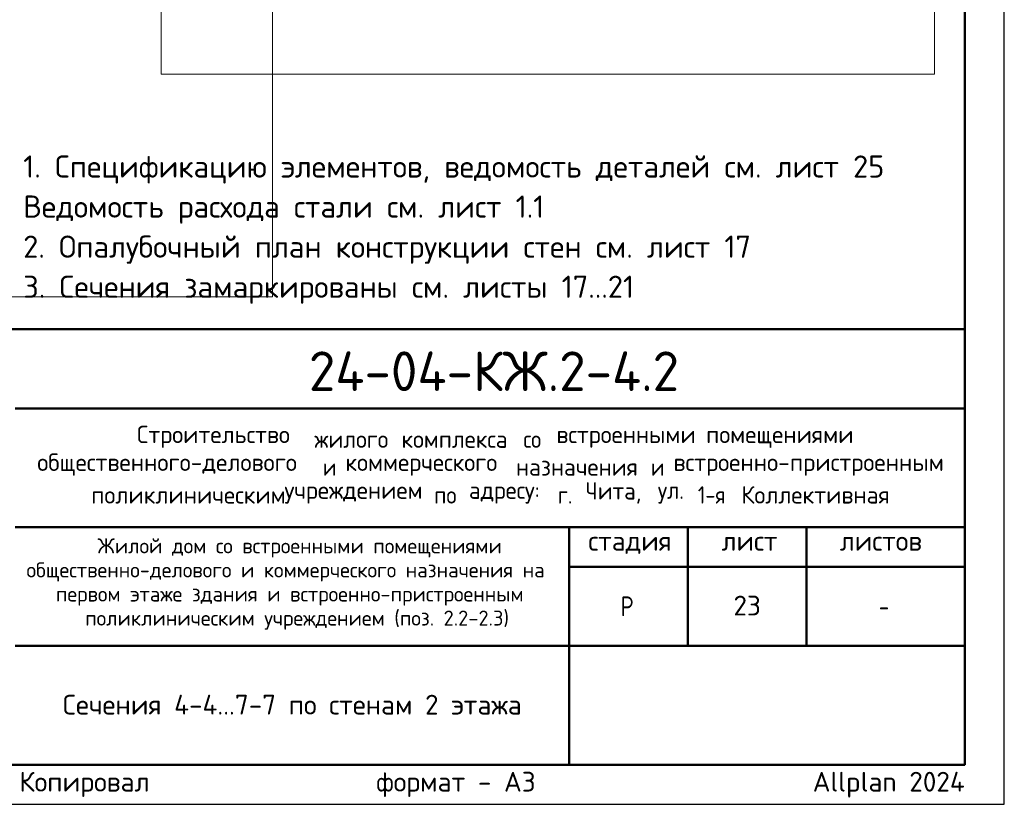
# Model space of a CAD drawing. Header units: millimetres. Extents: x 0 to 50400, y -12 to 35652.
# Tile 16 of 21: x 35467 to 50400, y 0 to 11891. Entities that reach past the tile are written whole.
import ezdxf

# ---------------------------------------------------------------- set-up
doc = ezdxf.new("R2010")
doc.units = ezdxf.units.MM
doc.layers.add('Standard', color=7, linetype='Continuous', lineweight=25)
doc.layers.add('Надписи', color=7, linetype='Continuous', lineweight=25)
doc.styles.add('ISOCPEUR', font='txt')

msp = doc.modelspace()

# ---------------------------------------------------------------- linework, layer by layer
at = {"layer": 'Standard', "color": 7, "linetype": 'Continuous', "lineweight": 50, "transparency": 33554687}
for p, q in [((27600, 7200), (49800, 7200)), ((35400, 6000), (49800, 6000)), ((35400, 4200), (49800, 4200)), ((43800, 2400), (43800, 4200)), ((45600, 2400), (45600, 4200)), ((47400, 2400), (47400, 4200)), ((43800, 3600), (49800, 3600)), ((35400, 2400), (49800, 2400)), ((43800, 600), (43800, 2400)), ((43800, 600), (43800, 2400))]:
    msp.add_line(p, q, dxfattribs=at)
at = {"layer": 'Standard', "color": 7, "linetype": 'Continuous', "lineweight": 25, "transparency": 33554687}
for p, q in [((49800, 600), (49800, 7200)), ((27600, 600), (49800, 600)), ((27600, 600), (49800, 600)), ((27600, 600), (49800, 600))]:
    msp.add_line(p, q, dxfattribs=at)
msp.add_lwpolyline([(0, 0), (50400, 0), (50400, 35640), (0, 35640), (0, 0)], close=True, dxfattribs=at)
at = {"layer": 'Standard', "color": 7, "linetype": 'Continuous', "lineweight": 50, "transparency": 33554687}
msp.add_lwpolyline([(2400, 35040), (49800, 35040), (49800, 600), (2400, 600), (2400, 35040)], close=True, dxfattribs=at)
at = {"layer": 'Standard', "color": 7, "linetype": 'Continuous', "lineweight": 13, "transparency": 33554687}
for points in [[(49340, 23198), (37613, 23198), (37613, 11068), (49340, 11068), (49340, 23198)], [(39300, 20198), (25102, 20198), (25102, 7689), (39300, 7689), (39300, 20198)]]:
    msp.add_lwpolyline(points, dxfattribs=at)
at = {"layer": 'Standard', "color": 7, "linetype": 'Continuous', "lineweight": 25, "transparency": 33554687}
msp.add_lwpolyline([(49800, 7200), (27600, 7200), (27600, 600), (49800, 600), (49800, 7200)], dxfattribs=at)

# ---------------------------------------------------------------- texts
at = {"layer": 'Standard', "color": 7, "linetype": 'Continuous', "lineweight": 13, "transparency": 33554687, "insert": (35520, 9834), "char_height": 336, "width": 13126.68, "attachment_point": 1, "line_spacing_factor": 1.084337}
msp.add_mtext('\\A1;{\\fISOCPEUR|i0|b0;\\H335.999994;\\W1.000000;\\C7;1. Спецификацию элементов, ведомость деталей см. лист 25}\\P{\\fISOCPEUR|i0|b0;\\H335.999994;\\W1.000000;\\C7;Ведомость расхода стали см. лист 1.1}\\P{\\fISOCPEUR|i0|b0;\\H335.999994;\\W1.000000;\\C7;2. Опалубочный план конструкции стен см. лист 17}\\P{\\fISOCPEUR|i0|b0;\\H335.999994;\\W1.000000;\\C7;3. Сечения замаркированы см. листы 17...21}\\P', dxfattribs=at)
at = {"layer": 'Standard', "color": 7, "linetype": 'Continuous', "lineweight": 50, "transparency": 33554687, "insert": (39852, 6262), "char_height": 600, "width": 6110.08, "attachment_point": 7, "style": 'ISOCPEUR'}
msp.add_mtext('\\W0.98;24-04-КЖ.2-4.2', dxfattribs=at)
at = {"layer": 'Standard', "color": 7, "linetype": 'Continuous', "lineweight": 25, "transparency": 33554687, "style": 'ISOCPEUR'}
for s, insert, char_height, width, attachment_point in [('\\W0.98;Строительство ', (37245, 5402), 264, 2820.83, 7), ('\\W0.96;жилого ', (39937, 5402), 264, 1446.12, 7), ('\\W0.97;комплекса ', (41257, 5402), 264, 1975.29, 7), ('\\W0.90;со ', (43105, 5402), 264, 620.97, 7), ('\\W0.98;встроенными ', (43607, 5402), 264, 2398.16, 7), ('\\W0.98;помещениями', (45877, 5402), 264, 2292.21, 7), ('\\W0.99;общественного-делового ', (35733, 4980), 264, 4457.19, 7), ('\\W0.87;и ', (40063, 4980), 264, 457.48, 7), ('\\W0.98;коммерческого ', (40406, 4980), 264, 2714.91, 7), ('\\W0.97;назначения ', (42993, 4980), 264, 2173.24, 7), ('\\W0.87;и ', (45039, 4980), 264, 457.46, 7), ('\\W0.99;встроенно-пристроенным', (45382, 4980), 264, 4298.92, 7), ('\\W0.95;Чита, ', (44049, 4557), 264, 1221.07, 7), ('\\W0.86;1-я ', (45752, 4557), 264, 773.52, 7), ('\\W0.98;Коллективная', (46412, 4557), 264, 2450.61, 7), ('\\W0.98;поликлиническим ', (36552, 4557), 264, 3058.06, 7), ('\\W0.98;учреждением ', (39482, 4557), 264, 2397.9, 7), ('\\W0.91;по ', (41752, 4557), 264, 647.69, 7), ('\\W0.96;адресу: ', (42280, 4557), 264, 1472.67, 7), ('\\W0.89;г. ', (43627, 4557), 264, 539.49, 7), ('\\W0.92;ул. ', (45145, 4557), 264, 728.23, 7), ('\\W0.99;стадия    лист     листов', (44091, 3795), 300, 5247.11, 7), ('\\W0.80;Р', (44580, 2850), 300, 359.84, 7), ('\\W0.78;-', (48495, 2850), 300, 326.39, 7), ('\\A1;{\\fISOCPEUR|i0|b0;\\H300.000000;\\W1.000000;\\C7;Сечения 4-4...7-7 по стенам 2 этажа}\\P', (39600, 1660), 300, 7318.76, 2)]:
    msp.add_mtext(s, dxfattribs=dict(at, insert=insert, char_height=char_height, width=width, attachment_point=attachment_point))
at = {"layer": 'Standard', "color": 7, "linetype": 'Continuous', "lineweight": 18, "transparency": 33554687, "char_height": 228, "attachment_point": 7, "style": 'ISOCPEUR'}
for s, insert, width in [('\\W0.99;Жилой дом со встроенными помещениями', (36647, 3741), 6015.25), ('\\W0.99;общественно-делового и коммерческого назначения на', (35570, 3376), 8168.16), ('\\W0.99;первом этаже здания и встроенно-пристроенным', (36015, 3011), 7279.77), ('\\W0.99;поликлиническим учреждением (поз. 2.2-2.3)', (36459, 2646), 6390.3)]:
    msp.add_mtext(s, dxfattribs=dict(at, insert=insert, width=width))
at = {"layer": 'Standard', "color": 8, "linetype": 'Continuous', "lineweight": 13, "transparency": 33554687, "insert": (49800, 297), "char_height": 300, "width": 14099.36, "attachment_point": 6, "style": 'ISOCPEUR'}
msp.add_mtext('\\A1;{\\fISOCPEUR|i0|b0;\\H300.000000;\\W1.000000;\\C8;Копировал                  формат - А3                      Allplan 2024}\\P', dxfattribs=at)
at = {"layer": 'Надписи', "color": 7, "linetype": 'Continuous', "lineweight": 13, "transparency": 33554687, "insert": (46500, 3012), "char_height": 300, "width": 551.25, "attachment_point": 5, "style": 'ISOCPEUR'}
msp.add_mtext('\\A1;{\\fISOCPEUR|i0|b0;\\H300.000000;\\W1.000000;\\C7;23}\\P', dxfattribs=at)

doc.saveas('drawing.dxf')
